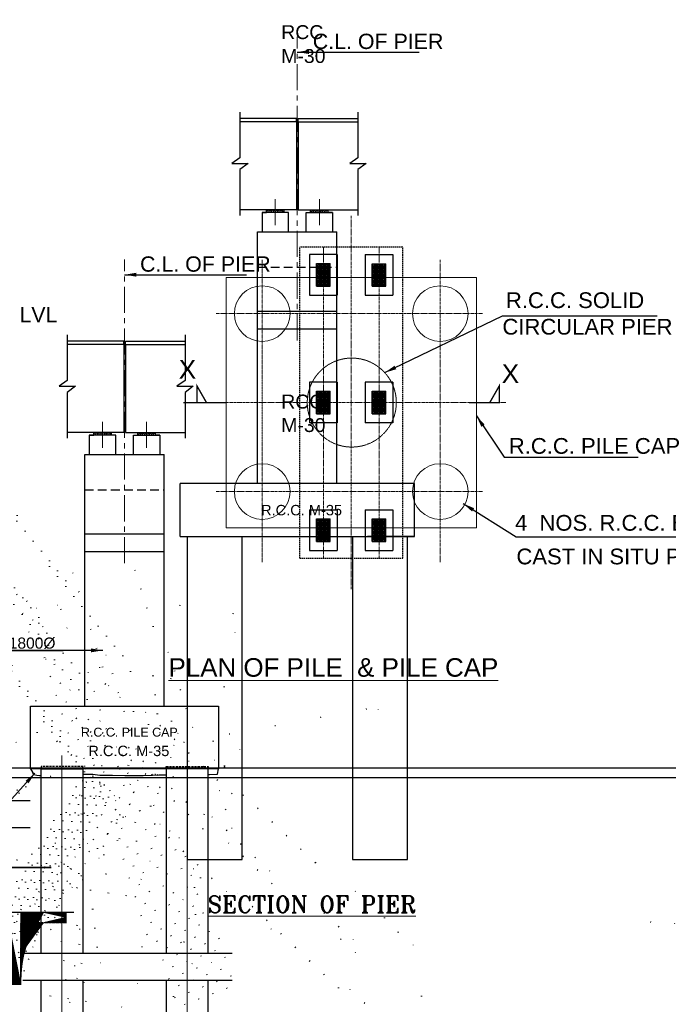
# Model space of a CAD drawing. Header units: inches. Extents: x 4599583 to 400123529, y 1639131 to 28133222513.
# Tile 8 of 86: x 4721669 to 4768288, y 28132821706 to 28132892537. Entities that reach past the tile are written whole.
import ezdxf

# ---------------------------------------------------------------- set-up
doc = ezdxf.new("R2010")
doc.units = ezdxf.units.IN
doc.header["$MEASUREMENT"] = 0
for name, pattern in [('CENTER', [2, 1.25, -0.25, 0.25, -0.25]), ('DASHED', [0.75, 0.5, -0.25]), ('DASHED2', [0.375, 0.25, -0.125]), ('HIDDEN', [0.375, 0.25, -0.125])]:
    doc.linetypes.add(name, pattern=pattern)
for name, color, linetype, lineweight in [('CEN', 3, 'CENTER', 13), ('SYM', 8, 'Continuous', 5), ('TITLE', 10, 'Continuous', 15)]:
    doc.layers.add(name, color=color, linetype=linetype, lineweight=lineweight)
for name, color, linetype in [('CENTER', 3, 'CENTER'), ('CHAINAGE', 7, 'Continuous'), ('CHNGE', 31, 'Continuous'), ('STRUCTURE', 7, 'Continuous'), ('TEX', 6, 'Continuous'), ('text', 7, 'Continuous')]:
    doc.layers.add(name, color=color, linetype=linetype)
doc.styles.add('03', font='romant.shx')
doc.styles.add('ARIAL', font='arial.ttf')
doc.styles.add('ROMANS', font='arial.ttf')
doc.styles.get("Standard").update_dxf_attribs({"font": 'arial.ttf'})
doc.linetypes.add('ZIGZAG', pattern='A,0.0001,-0.2,[131,ltypeshp.shx,S=0.2,R=0,X=-0.2,Y=0],-0.4,[131,ltypeshp.shx,S=0.2,R=180,X=0.2,Y=0],-0.2', length=0.8001000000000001)
doc.dimstyles.new('ROMANS', dxfattribs={"dimtxt": 1000, "dimasz": 850, "dimexe": 100, "dimexo": 100, "dimgap": 25, "dimtad": 1, "dimdec": 0, "dimzin": 9, "dimdsep": 46, "dimtxsty": 'ROMANS', "dimcen": 325, "dimclrd": 4, "dimclre": 4, "dimclrt": 6, "dimadec": 0, "dimazin": 0, "dimtfac": 1, "dimtdec": 0, "dimtmove": 0, "dimatfit": 3, "dimfxl": 1, "dimtolj": 1, "dimtzin": 9, "dimarcsym": 0})

# ---------------------------------------------------------------- blocks, each defined once
blk = doc.blocks.new('BN')
at = {"layer": 'CHAINAGE', "linetype": 'HIDDEN', "ltscale": 100}
blk.add_line((948848.6828196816, -1337180.460882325), (948848.6828196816, -1331589.763207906), dxfattribs=at)
at = {"layer": 'CHNGE', "linetype": 'HIDDEN', "ltscale": 100}
blk.add_line((946998.6828196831, -1337180.460882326), (946998.6828196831, -1331589.763207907), dxfattribs=at)
blk.add_line((946998.6828196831, -1337180.460882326), (946998.6828196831, -1331589.763207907), dxfattribs=at)
at = {"layer": 'STRUCTURE', "color": 0, "linetype": 'HIDDEN', "lineweight": 25, "ltscale": 100}
blk.add_line((948848.6828196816, -1331589.763207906), (946998.6828196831, -1331589.763207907), dxfattribs=at)
at = {"layer": 'STRUCTURE', "linetype": 'HIDDEN', "lineweight": 25, "ltscale": 100}
for p, q in [((948848.6828196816, -1337180.460882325), (948848.6828196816, -1331589.763207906)), ((946998.6828196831, -1337180.460882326), (948848.6828196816, -1337180.460882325))]:
    blk.add_line(p, q, dxfattribs=at)

msp = doc.modelspace()

# ---------------------------------------------------------------- hatches: boundary and pattern name
h = msp.add_hatch()
h.set_pattern_fill('ANGLE', color=256, scale=475.2, style=0)
h.set_pattern_definition([(180, (3815369.096184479, 28134607567.21101), (0, 130.6799999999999), [95.03999999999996, -35.64]), (90, (3815369.096184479, 28134607567.21101), (130.68, 7.999999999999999e-15), [95.03999999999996, -35.63999999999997])])
h.paths.add_polyline_path([(4740670.916420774, 28132878859.37636), (4739403.716420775, 28132878859.37636), (4739403.716420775, 28132878669.29636), (4740670.916420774, 28132878669.29636)])
h = msp.add_hatch()
h.set_pattern_fill('ANGLE', color=256, scale=475.2, style=0)
h.set_pattern_definition([(0, (5667875.307263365, 28134607567.21101), (0, 130.6799999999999), [95.03999999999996, -35.64]), (90, (5667875.307263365, 28134607567.21101), (-130.68, 7.999999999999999e-15), [95.03999999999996, -35.63999999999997])])
h.paths.add_polyline_path([(4742573.487027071, 28132878859.37636), (4743840.687027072, 28132878859.37636), (4743840.687027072, 28132878669.29636), (4742573.487027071, 28132878669.29636)])
h = msp.add_hatch()
h.set_pattern_fill('ANGLE', color=256, scale=475.2, style=0)
h.set_pattern_definition([(180, (3802953.472583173, 28134591548.14913), (0, 130.6799999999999), [95.03999999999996, -35.64]), (90, (3802953.472583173, 28134591548.14913), (130.68, 7.999999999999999e-15), [95.03999999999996, -35.63999999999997])])
h.paths.add_polyline_path([(4728255.292819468, 28132862840.31446), (4726988.092819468, 28132862840.31446), (4726988.092819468, 28132862650.23446), (4728255.292819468, 28132862650.23446)])
h = msp.add_hatch()
h.set_pattern_fill('ANGLE', color=256, scale=475.2, style=0)
h.set_pattern_definition([(0, (5655459.683662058, 28134591548.14913), (0, 130.6799999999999), [95.03999999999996, -35.64]), (90, (5655459.683662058, 28134591548.14913), (-130.68, 7.999999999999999e-15), [95.03999999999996, -35.63999999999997])])
h.paths.add_polyline_path([(4730157.863425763, 28132862840.31446), (4731425.063425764, 28132862840.31446), (4731425.063425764, 28132862650.23446), (4730157.863425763, 28132862650.23446)])
at = {"layer": 'CHNGE', "ltscale": 20}
h = msp.add_hatch(dxfattribs=at)
h.set_pattern_fill('ANSI31', color=256, scale=2100, style=0)
h.set_pattern_definition([(45, (11622480820.99469, 48107768255.20455), (-185.6155300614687, 185.6155300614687), [])])
h.paths.add_polyline_path([(4707650.578149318, 28132828344.63838), (4704578.510417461, 28132828344.63838), (4704578.510417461, 28132827594.63838), (4707650.578149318, 28132827594.63838)])
h.paths.add_polyline_path([(4708700.578149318, 28132828344.63838), (4707650.578149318, 28132828344.63838), (4707650.578149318, 28132827594.63838), (4708700.578149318, 28132827423.7175)])
h.paths.add_polyline_path([(4708700.578149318, 28132827423.7175), (4707650.578149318, 28132827594.63838), (4707650.578149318, 28132823094.63838), (4712750.578149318, 28132823094.63838), (4712750.578149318, 28132827594.63838), (4711700.578149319, 28132827594.63838), (4711700.578149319, 28132823844.63838), (4708700.578149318, 28132823844.63838)])
h.paths.add_polyline_path([(4712750.578149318, 28132828344.63838), (4711700.578149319, 28132828344.63838), (4711700.578149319, 28132827594.63838), (4712750.578149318, 28132827594.63838)])
h.paths.add_polyline_path([(4716650.578149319, 28132828344.63838), (4712750.578149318, 28132828344.63838), (4712750.578149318, 28132827594.63838), (4716650.578149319, 28132827594.63838)])
h.paths.add_polyline_path([(4717700.578149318, 28132828344.63838), (4716650.578149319, 28132828344.63838), (4716650.578149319, 28132827594.63838), (4717700.578149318, 28132827603.58006)])
h.paths.add_polyline_path([(4717700.578149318, 28132827603.58006), (4716650.578149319, 28132827594.63838), (4716650.578149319, 28132823094.63838), (4721750.578149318, 28132823094.63838), (4721750.578149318, 28132827594.63838), (4720700.578149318, 28132827594.63838), (4720700.578149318, 28132823844.63838), (4717700.578149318, 28132823844.63838)])
h.paths.add_polyline_path([(4721750.578149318, 28132828344.63838), (4720700.578149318, 28132828344.63838), (4720700.578149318, 28132827594.63838), (4721750.578149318, 28132827594.63838)])
h.paths.add_polyline_path([(4725037.579240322, 28132828344.63838), (4721750.578149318, 28132828344.63838), (4721750.578149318, 28132827594.63838), (4725037.579240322, 28132827594.63838)])
at = {"layer": 'STRUCTURE'}
h = msp.add_hatch(dxfattribs=at)
h.set_pattern_fill('ANGLE', color=8, scale=374.99625, angle=-270.0000000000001, style=0)
h.set_pattern_definition([(90, (4729677.185656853, 28132195949.24013), (-103.12396875, 1.579e-13), [74.99925000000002, -28.12471875]), (180, (4729677.185656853, 28132195949.24013), (-1.642e-13, -103.12396875), [74.99925000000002, -28.12471875])])
h.paths.add_polyline_path([(4743004.194614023, 28132874455.30816), (4743004.194614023, 28132873879.35203), (4743991.507403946, 28132873879.35203), (4743991.507403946, 28132874986.66109), (4743542.858158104, 28132874986.66109, -0.1281787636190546)])
h.paths.add_polyline_path([(4743004.194614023, 28132874986.66109), (4743004.194614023, 28132874455.30816, 0.128178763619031), (4743542.858158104, 28132874986.66109)])
h.paths.add_polyline_path([(4743004.194614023, 28132873879.35203), (4743004.194614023, 28132873361.67734), (4743991.507403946, 28132873361.67734), (4743991.507403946, 28132873879.35203)])
h = msp.add_hatch(dxfattribs=at)
h.set_pattern_fill('ANGLE', color=8, scale=374.99625, angle=-270.0000000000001, style=0)
h.set_pattern_definition([(90, (4733677.14565685, 28132195947.91178), (-103.12396875, 1.579e-13), [74.99925000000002, -28.12471875]), (180, (4733677.14565685, 28132195947.91178), (-1.642e-13, -103.12396875), [74.99925000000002, -28.12471875])])
h.paths.add_polyline_path([(4747004.154614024, 28132874453.9798), (4747004.154614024, 28132873878.02367), (4747991.467403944, 28132873878.02367), (4747991.467403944, 28132874985.33273), (4747542.818158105, 28132874985.33273, -0.1281787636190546)])
h.paths.add_polyline_path([(4747004.154614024, 28132874985.33273), (4747004.154614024, 28132874453.9798, 0.128178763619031), (4747542.818158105, 28132874985.33273)])
h.paths.add_polyline_path([(4747004.154614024, 28132873878.02367), (4747004.154614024, 28132873360.34898), (4747991.467403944, 28132873360.34898), (4747991.467403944, 28132873878.02367)])
h = msp.add_hatch(dxfattribs=at)
h.set_pattern_fill('ANGLE', color=8, scale=374.99625, angle=-270.0000000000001, style=0)
h.set_pattern_definition([(90, (4729677.185656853, 28132186767.9366), (-103.12396875, 1.579e-13), [74.99925000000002, -28.12471875]), (180, (4729677.185656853, 28132186767.9366), (-1.642e-13, -103.12396875), [74.99925000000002, -28.12471875])])
h.paths.add_polyline_path([(4743004.194614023, 28132865274.00464), (4743004.194614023, 28132864698.0485), (4743991.507403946, 28132864698.0485), (4743991.507403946, 28132865805.35755), (4743542.858158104, 28132865805.35755, -0.1281787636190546)])
h.paths.add_polyline_path([(4743004.194614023, 28132865805.35755), (4743004.194614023, 28132865274.00464, 0.128178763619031), (4743542.858158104, 28132865805.35755)])
h.paths.add_polyline_path([(4743004.194614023, 28132864698.0485), (4743004.194614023, 28132864180.3738), (4743991.507403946, 28132864180.3738), (4743991.507403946, 28132864698.0485)])
h = msp.add_hatch(dxfattribs=at)
h.set_pattern_fill('ANGLE', color=8, scale=374.99625, angle=-270.0000000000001, style=0)
h.set_pattern_definition([(90, (4733677.145656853, 28132186767.9366), (-103.12396875, 1.579e-13), [74.99925000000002, -28.12471875]), (180, (4733677.145656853, 28132186767.9366), (-1.642e-13, -103.12396875), [74.99925000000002, -28.12471875])])
h.paths.add_polyline_path([(4747004.154614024, 28132865274.00464), (4747004.154614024, 28132864698.0485), (4747991.467403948, 28132864698.0485), (4747991.467403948, 28132865805.35755), (4747542.818158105, 28132865805.35755, -0.1281787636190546)])
h.paths.add_polyline_path([(4747004.154614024, 28132865805.35755), (4747004.154614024, 28132865274.00464, 0.128178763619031), (4747542.818158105, 28132865805.35755)])
h.paths.add_polyline_path([(4747004.154614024, 28132864698.0485), (4747004.154614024, 28132864180.3738), (4747991.467403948, 28132864180.3738), (4747991.467403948, 28132864698.0485)])
h = msp.add_hatch(dxfattribs=at)
h.set_pattern_fill('ANGLE', color=8, scale=374.99625, angle=-270.0000000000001, style=0)
h.set_pattern_definition([(90, (4729677.185656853, 28132177586.63307), (-103.12396875, 1.579e-13), [74.99925000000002, -28.12471875]), (180, (4729677.185656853, 28132177586.63307), (-1.642e-13, -103.12396875), [74.99925000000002, -28.12471875])])
h.paths.add_polyline_path([(4743004.194614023, 28132856092.7011), (4743004.194614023, 28132855516.74497), (4743991.507403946, 28132855516.74497), (4743991.507403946, 28132856624.05402), (4743542.858158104, 28132856624.05402, -0.1281787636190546)])
h.paths.add_polyline_path([(4743004.194614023, 28132856624.05402), (4743004.194614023, 28132856092.7011, 0.128178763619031), (4743542.858158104, 28132856624.05402)])
h.paths.add_polyline_path([(4743004.194614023, 28132855516.74497), (4743004.194614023, 28132854999.07027), (4743991.507403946, 28132854999.07027), (4743991.507403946, 28132855516.74497)])
h = msp.add_hatch(dxfattribs=at)
h.set_pattern_fill('ANGLE', color=8, scale=374.99625, angle=-270.0000000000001, style=0)
h.set_pattern_definition([(90, (4733677.14565685, 28132177583.58969), (-103.12396875, 1.579e-13), [74.99925000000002, -28.12471875]), (180, (4733677.14565685, 28132177583.58969), (-1.642e-13, -103.12396875), [74.99925000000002, -28.12471875])])
h.paths.add_polyline_path([(4747004.154614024, 28132856089.65772), (4747004.154614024, 28132855513.70159), (4747991.467403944, 28132855513.70159), (4747991.467403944, 28132856621.01064), (4747542.818158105, 28132856621.01064, -0.1281787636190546)])
h.paths.add_polyline_path([(4747004.154614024, 28132856621.01064), (4747004.154614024, 28132856089.65772, 0.128178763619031), (4747542.818158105, 28132856621.01064)])
h.paths.add_polyline_path([(4747004.154614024, 28132855513.70159), (4747004.154614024, 28132854996.02689), (4747991.467403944, 28132854996.02689), (4747991.467403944, 28132855513.70159)])
at = {"layer": 'SYM'}
h = msp.add_hatch(dxfattribs=at)
h.set_pattern_fill('AR-CONC', color=256, scale=120, style=0)
h.set_pattern_definition([(50, (11622495026.79466, 48107747061.76062), (860.7122191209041, -75.30256197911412), [90, -990]), (355, (11622495026.79466, 48107747061.76062), (-166.5016003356, 902.6305604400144), [72.00000000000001, -792.0000000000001]), (100.4513999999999, (11622495098.52067, 48107747055.48541), (694.2112580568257, 827.3274504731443), [76.48822799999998, -841.3705343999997]), (46.1842, (11622495026.79466, 48107747301.76063), (1280.689258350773, -198.6228171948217), [135, -1485]), (96.63559999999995, (11622495133.51875, 48107747285.20866), (1121.595246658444, 1168.94144508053), [114.7323455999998, -1262.055599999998]), (351.1842000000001, (11622495026.79466, 48107747301.76063), (1121.594334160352, 1168.942321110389), [108, -1188]), (21, (11622495146.79466, 48107747241.76062), (716.2884625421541, -483.1426687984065), [90, -990]), (326, (11622495146.79466, 48107747241.76062), (291.9783983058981, 870.1800540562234), [71.99999999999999, -791.9999999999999]), (71.45140000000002, (11622495206.48534, 48107747201.49869), (1008.267154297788, 387.0365960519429), [76.48822800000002, -841.3705344]), (37.50000000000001, (11622495026.79466, 48107747061.76062), (14.5918263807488, 399.4726245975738), [0, -782.3999999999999, 0, -804, 0, -795.0000000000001]), (7.500000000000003, (11622495026.79466, 48107747061.76062), (315.6834449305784, 473.2940542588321), [0, -458.3999999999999, 0, -764.4, 0, -302.9999999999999]), (327.5, (11622494759.19466, 48107747061.76062), (640.5869234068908, -27.06584608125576), [0, -300, 0, -936, 0, -1242]), (317.5, (11622494639.19466, 48107747061.76062), (699.8234032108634, 120.1259787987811), [0, -390, 0, -621.6, 0, -882])])
h.paths.add_polyline_path([(4722606.378122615, 28132838651.19446), (4722156.378122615, 28132838651.19446), (4722267.927990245, 28132838247.34373), (4722298.771374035, 28132838196.06125), (4722500.28519659, 28132838175.27657), (4722606.378122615, 28132838175.27657)])
h.paths.add_polyline_path([(4731606.378122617, 28132838651.19446), (4726206.378122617, 28132838651.19446), (4726206.378122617, 28132838258.41533), (4726936.765352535, 28132838258.41533), (4727436.020237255, 28132838196.06125), (4728342.551243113, 28132838196.06125), (4729216.247995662, 28132838175.27657), (4730235.559471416, 28132838175.27657), (4730622.033886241, 28132838196.06125), (4731079.683965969, 28132838216.84595), (4731606.378122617, 28132838203.49701)])
h.paths.add_polyline_path([(4735656.378122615, 28132838651.19446), (4735206.378122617, 28132838651.19446), (4735206.378122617, 28132838240.91322), (4735319.824728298, 28132838242.41756), (4735457.479505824, 28132838250.88333)])

# ---------------------------------------------------------------- linework, layer by layer
at = {"ltscale": 800}
for p, q in [((4737500.652239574, 28132885878.32067), (4737500.652239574, 28132882603.29361)), ((4741558.841723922, 28132885432.97635), (4737500.652239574, 28132885432.97635)), ((4741558.841723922, 28132885195.37635), (4741558.841723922, 28132885432.97635)), ((4741685.561723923, 28132885195.37635), (4741685.561723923, 28132885432.97635)), ((4741685.561723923, 28132885432.97635), (4745973.21355081, 28132885432.97635)), ((4745973.21355081, 28132885878.32067), (4745973.21355081, 28132882603.29361)), ((4741558.841723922, 28132885195.37635), (4737500.652239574, 28132885195.37635)), ((4741558.841723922, 28132885195.37635), (4741558.841723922, 28132878859.37636)), ((4741685.561723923, 28132885195.37635), (4741685.561723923, 28132878859.37636)), ((4741685.561723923, 28132885195.37635), (4745973.21355081, 28132885195.37635)), ((4737500.652239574, 28132882603.29361), (4736921.131074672, 28132882196.50039)), ((4745973.21355081, 28132882603.29361), (4745388.343989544, 28132882196.50039)), ((4736921.131074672, 28132882196.50039), (4738097.709890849, 28132882196.50039)), ((4738097.709890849, 28132882196.50039), (4737500.652239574, 28132881748.28942)), ((4745388.343989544, 28132882196.50039), (4746560.40266184, 28132882196.50039)), ((4746560.40266184, 28132882196.50039), (4745973.21355081, 28132881748.28942)), ((4737500.652239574, 28132881748.28942), (4737500.652239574, 28132878458.01214)), ((4745973.21355081, 28132881748.28942), (4745973.21355081, 28132878458.01214)), ((4741558.841723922, 28132878859.37636), (4737500.652239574, 28132878859.37636)), ((4741685.561723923, 28132878859.37636), (4745973.213550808, 28132878859.37636)), ((4725085.028638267, 28132869859.25879), (4725085.028638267, 28132866584.23173)), ((4733557.589949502, 28132869859.25879), (4733557.589949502, 28132866584.23173)), ((4729143.218122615, 28132869413.91447), (4725085.028638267, 28132869413.91447)), ((4729143.218122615, 28132869176.31446), (4725085.028638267, 28132869176.31446)), ((4729143.218122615, 28132869176.31446), (4729143.218122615, 28132869413.91447)), ((4729143.218122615, 28132869176.31446), (4729143.218122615, 28132862840.31446)), ((4729269.938122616, 28132869176.31446), (4729269.938122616, 28132869413.91447)), ((4729269.938122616, 28132869413.91447), (4733557.589949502, 28132869413.91447)), ((4729269.938122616, 28132869176.31446), (4729269.938122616, 28132862840.31446)), ((4729269.938122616, 28132869176.31446), (4733557.589949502, 28132869176.31446)), ((4725085.028638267, 28132866584.23173), (4724505.507473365, 28132866177.4385)), ((4733557.589949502, 28132866584.23173), (4732972.720388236, 28132866177.4385)), ((4724505.507473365, 28132866177.4385), (4725682.086289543, 28132866177.4385)), ((4725682.086289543, 28132866177.4385), (4725085.028638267, 28132865729.22753)), ((4725085.028638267, 28132865729.22753), (4725085.028638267, 28132862438.95025)), ((4732972.720388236, 28132866177.4385), (4734144.779060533, 28132866177.4385)), ((4734144.779060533, 28132866177.4385), (4733557.589949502, 28132865729.22753)), ((4733557.589949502, 28132865729.22753), (4733557.589949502, 28132862438.95025)), ((4729143.218122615, 28132862840.31446), (4725085.028638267, 28132862840.31446)), ((4729269.938122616, 28132862840.31446), (4733557.589949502, 28132862840.31446)), ((4733207.20172392, 28132855368.65635), (4733207.20172392, 28132859170.25635)), ((4750037.20172392, 28132855368.65635), (4750037.20172392, 28132859170.25635)), ((4741622.20172392, 28132855368.65635), (4750037.20172392, 28132855368.65635)), ((4743602.20172392, 28132855368.65635), (4747562.20172392, 28132855368.65635)), ((4750037.20172392, 28132855368.65635), (4746671.201723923, 28132855368.65635)), ((4722456.378122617, 28132843151.19446), (4726355.378122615, 28132843151.19446))]:
    msp.add_line(p, q, dxfattribs=at)
for p, q in [((4740987.716420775, 28132878669.29636), (4739086.916420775, 28132878669.29636)), ((4739086.916420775, 28132878669.29636), (4739086.916420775, 28132877275.37635)), ((4739086.916420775, 28132878669.29636), (4739403.716420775, 28132878669.29636)), ((4739403.716420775, 28132878669.29636), (4739403.716420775, 28132878859.37636)), ((4740670.916420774, 28132878859.37636), (4739403.716420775, 28132878859.37636)), ((4740670.916420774, 28132878669.29636), (4740670.916420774, 28132878859.37636)), ((4740987.716420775, 28132878669.29636), (4740670.916420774, 28132878669.29636)), ((4740987.716420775, 28132877275.37635), (4740987.716420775, 28132878669.29636)), ((4742256.687027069, 28132877275.37635), (4742256.687027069, 28132878669.29636)), ((4742256.687027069, 28132878669.29636), (4744157.487027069, 28132878669.29636)), ((4742256.687027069, 28132878669.29636), (4742573.487027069, 28132878669.29636)), ((4742573.487027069, 28132878669.29636), (4742573.487027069, 28132878859.37636)), ((4742573.487027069, 28132878859.37636), (4743840.687027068, 28132878859.37636)), ((4743840.687027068, 28132878669.29636), (4743840.687027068, 28132878859.37636)), ((4744157.487027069, 28132878669.29636), (4743840.687027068, 28132878669.29636)), ((4744157.487027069, 28132878669.29636), (4744157.487027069, 28132877275.37635)), ((4738771.001723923, 28132877275.37635), (4744473.401723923, 28132877275.37635)), ((4738771.001723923, 28132871572.97635), (4738771.001723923, 28132877275.37635)), ((4744473.401723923, 28132871572.97635), (4744473.401723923, 28132877275.37635)), ((4738771.001723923, 28132871572.97635), (4744473.401723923, 28132871572.97635)), ((4738771.001723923, 28132859170.25635), (4738771.001723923, 28132871572.97635)), ((4744473.401723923, 28132859170.25635), (4744473.401723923, 28132871572.97635)), ((4738771.001723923, 28132870305.77635), (4744473.401723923, 28132870305.77635)), ((4726988.092819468, 28132862650.23446), (4726988.092819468, 28132862840.31446)), ((4728255.292819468, 28132862840.31446), (4726988.092819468, 28132862840.31446)), ((4728255.292819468, 28132862650.23446), (4728255.292819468, 28132862840.31446)), ((4730157.863425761, 28132862650.23446), (4730157.863425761, 28132862840.31446)), ((4730157.863425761, 28132862840.31446), (4731425.063425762, 28132862840.31446)), ((4731425.063425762, 28132862650.23446), (4731425.063425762, 28132862840.31446)), ((4728572.092819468, 28132862650.23446), (4726671.292819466, 28132862650.23446)), ((4726671.292819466, 28132862650.23446), (4726671.292819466, 28132861256.31446)), ((4726671.292819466, 28132862650.23446), (4726988.092819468, 28132862650.23446)), ((4728572.092819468, 28132862650.23446), (4728255.292819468, 28132862650.23446)), ((4728572.092819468, 28132861256.31446), (4728572.092819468, 28132862650.23446)), ((4729841.063425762, 28132861256.31446), (4729841.063425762, 28132862650.23446)), ((4729841.063425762, 28132862650.23446), (4731741.863425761, 28132862650.23446)), ((4729841.063425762, 28132862650.23446), (4730157.863425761, 28132862650.23446)), ((4731741.863425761, 28132862650.23446), (4731425.063425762, 28132862650.23446)), ((4731741.863425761, 28132862650.23446), (4731741.863425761, 28132861256.31446)), ((4726355.378122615, 28132861256.31446), (4732057.778122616, 28132861256.31446)), ((4726355.378122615, 28132855553.91447), (4726355.378122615, 28132861256.31446)), ((4732057.778122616, 28132855553.91447), (4732057.778122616, 28132861256.31446)), ((4750037.20172392, 28132859170.25635), (4733207.20172392, 28132859170.25635)), ((4750037.20172392, 28132859170.25635), (4733207.20172392, 28132859170.25635)), ((4726355.378122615, 28132855553.91447), (4732057.778122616, 28132855553.91447)), ((4726355.378122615, 28132843151.19446), (4726355.378122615, 28132855553.91447)), ((4732057.778122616, 28132843151.19446), (4732057.778122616, 28132855553.91447)), ((4733207.20172392, 28132855368.65635), (4750037.20172392, 28132855368.65635)), ((4726355.378122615, 28132854286.71446), (4732057.778122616, 28132854286.71446))]:
    msp.add_line(p, q)
at = {"linetype": 'DASHED2', "ltscale": 2500}
for p, q in [((4738771.001723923, 28132874740.97635), (4744473.401723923, 28132874740.97635)), ((4726355.378122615, 28132858721.91447), (4732057.778122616, 28132858721.91447))]:
    msp.add_line(p, q, dxfattribs=at)
at = {"linetype": 'ZIGZAG', "ltscale": 1500}
for p, q in [((4707381.883365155, 28132836373.83656), (4722427.483674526, 28132836373.83656)), ((4707381.883365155, 28132834419.03796), (4722427.483674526, 28132834419.03796)), ((4721887.683338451, 28132825390.27221), (4736933.283647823, 28132825390.27221)), ((4721887.683338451, 28132823435.47361), (4736933.283647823, 28132823435.47361))]:
    msp.add_line(p, q, dxfattribs=at)
at = {"linetype": 'Continuous', "lineweight": 9, "ltscale": 100}
msp.add_lwpolyline([(4736497.921008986, 28132855992.95568), (4754497.741008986, 28132855992.95568), (4754497.741008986, 28132873992.77568), (4736497.921008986, 28132873992.77568)], close=True, dxfattribs=at)
at = {"const_width": 99.99899999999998}
for points in [[(4736497.921008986, 28132864992.86568), (4734415.033431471, 28132864992.86568), (4734415.033431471, 28132866181.57395), (4735110.174322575, 28132864962.86598)], [(4753969.746288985, 28132864992.86568), (4756134.633046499, 28132864992.86568), (4756134.633046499, 28132866181.57395), (4755439.492155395, 28132864962.86598)]]:
    msp.add_lwpolyline(points, dxfattribs=at)
for points in [[(4722456.378122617, 28132838651.19446), (4722685.128436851, 28132838247.34373), (4722898.771374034, 28132838196.06125), (4722898.771374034, 28132838196.06125), (4723100.28519659, 28132838175.27657), (4723206.378122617, 28132838175.27657)], [(4735206.378122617, 28132838240.91322), (4735319.824728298, 28132838242.41756), (4735882.654875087, 28132838250.88333), (4735956.378122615, 28132838651.19446)], [(4726206.378122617, 28132838258.41533), (4726936.765352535, 28132838258.41533), (4727436.020237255, 28132838196.06125), (4728342.551243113, 28132838196.06125), (4729216.247995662, 28132838175.27657), (4730535.559471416, 28132838175.27657), (4731222.033886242, 28132838196.06125), (4731679.683965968, 28132838216.84595), (4732206.378122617, 28132838203.49701)]]:
    msp.add_lwpolyline(points)
at = {"linetype": 'Continuous', "lineweight": 9, "ltscale": 100}
for centre in [(4739097.895008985, 28132871392.80168), (4751897.767008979, 28132871392.80168), (4739097.895008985, 28132858592.92967), (4751897.767008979, 28132858592.92967)]:
    msp.add_circle(centre, 1999.979999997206, dxfattribs=at)
at = {"linetype": 'HIDDEN', "lineweight": 9, "ltscale": 100}
msp.add_circle((4745538.830598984, 28132864992.86568), 3199.968000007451, dxfattribs=at)
at = {"layer": 'CEN', "color": 0, "ltscale": 1500}
for p, q in [((4741622.20172392, 28132869466.45222), (4741622.201723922, 28132891293.99377)), ((4729206.578122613, 28132853447.39033), (4729206.578122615, 28132875274.93188)), ((4727621.692819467, 28132861741.59446), (4727621.692819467, 28132863708.69289)), ((4730791.463425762, 28132861741.59446), (4730791.463425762, 28132863708.69289))]:
    msp.add_line(p, q, dxfattribs=at)
at = {"layer": 'CEN', "ltscale": 1500}
for p, q in [((4740037.316420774, 28132877760.65635), (4740037.316420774, 28132879727.75478)), ((4743207.087027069, 28132877760.65635), (4743207.087027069, 28132879727.75478))]:
    msp.add_line(p, q, dxfattribs=at)
at = {"layer": 'CEN', "ltscale": 150}
for p, q in [((4745497.831008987, 28132878417.52321), (4745497.831008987, 28132851568.20814)), ((4743497.851008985, 28132853811.58214), (4743497.851008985, 28132876174.14921)), ((4747497.811008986, 28132853811.58214), (4747497.811008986, 28132876174.14921)), ((4751897.767008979, 28132875251.10757), (4751897.767008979, 28132853518.40799)), ((4735795.287789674, 28132871392.80168), (4754925.449368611, 28132871392.80168)), ((4734374.033841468, 28132864992.86568), (4756621.628176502, 28132864992.86568)), ((4735795.287789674, 28132858592.92967), (4754925.449368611, 28132858592.92967))]:
    msp.add_line(p, q, dxfattribs=at)
at = {"layer": 'CEN', "ltscale": 45}
msp.add_line((4739097.895008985, 28132875251.10757), (4739097.895008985, 28132853518.40799), dxfattribs=at)
at = {"layer": 'CEN', "color": 0, "ltscale": 30}
for p, q in [((4733706.378122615, 28132810908.5279), (4733706.378122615, 28132840032.83646)), ((4724706.378122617, 28132810908.5279), (4724706.378122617, 28132839611.61289))]:
    msp.add_line(p, q, dxfattribs=at)
at = {"layer": 'CENTER', "color": 3, "linetype": 'Continuous'}
msp.add_line((4733436.487661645, 28132864992.86568), (4736497.921008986, 28132864992.86568), dxfattribs=at)
at = {"layer": 'CENTER', "color": 0, "linetype": 'Continuous'}
msp.add_lwpolyline([(4599583.245159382, 28133045717.4615), (4917789.681113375, 28133045717.4615), (4917789.681113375, 28132837989.55218), (4599583.245159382, 28132837989.55218)], close=True, dxfattribs=at)
at = {"layer": 'CHAINAGE', "linetype": 'ByBlock'}
for p, q in [((4742497.861008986, 28132875639.27084), (4742497.861008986, 28132872709.06759)), ((4744497.841008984, 28132875639.27084), (4742497.861008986, 28132875639.27084)), ((4744497.841008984, 28132875639.27084), (4744497.841008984, 28132872709.06759)), ((4746497.821008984, 28132875639.27084), (4748497.801008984, 28132875639.27084)), ((4746497.821008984, 28132875639.27084), (4746497.821008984, 28132872709.06759)), ((4748497.801008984, 28132875639.27084), (4748497.801008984, 28132872709.06759)), ((4742497.861008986, 28132872709.06759), (4744497.841008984, 28132872709.06759)), ((4746497.821008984, 28132872709.06759), (4748497.801008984, 28132872709.06759)), ((4744497.841008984, 28132866457.96731), (4742497.861008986, 28132866457.96731)), ((4742497.861008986, 28132866457.96731), (4742497.861008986, 28132863527.76405)), ((4744497.841008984, 28132866457.96731), (4744497.841008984, 28132863527.76405)), ((4748497.801008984, 28132866457.96731), (4746497.821008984, 28132866457.96731)), ((4746497.821008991, 28132866457.96731), (4746497.821008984, 28132863527.76405)), ((4748497.801008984, 28132866457.96731), (4748497.801008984, 28132863527.76405)), ((4744497.841008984, 28132863527.76405), (4742497.861008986, 28132863527.76405)), ((4748497.801008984, 28132863527.76405), (4746497.821008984, 28132863527.76405)), ((4742497.861008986, 28132857276.66377), (4744497.841008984, 28132857276.66377)), ((4742497.861008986, 28132857276.66377), (4742497.861008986, 28132854346.46052)), ((4744497.841008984, 28132857276.66377), (4744497.841008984, 28132854346.46052)), ((4746497.821008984, 28132857276.66377), (4748497.801008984, 28132857276.66377)), ((4746497.821008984, 28132857276.66377), (4746497.821008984, 28132854346.46052)), ((4748497.801008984, 28132857276.66377), (4748497.801008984, 28132854346.46052)), ((4742497.861008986, 28132854346.46052), (4744497.841008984, 28132854346.46052)), ((4746497.821008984, 28132854346.46052), (4748497.801008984, 28132854346.46052))]:
    msp.add_line(p, q, dxfattribs=at)
at = {"layer": 'CHNGE', "color": 50}
msp.add_lwpolyline([(4600293.868862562, 28133045006.8378), (4917079.057410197, 28133045006.8378), (4917079.057410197, 28132838700.17588), (4600293.868862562, 28132838700.17588)], close=True, dxfattribs=at)
at = {"layer": 'CHNGE', "color": 0, "linetype": 'DASHED', "ltscale": 300}
for points in [[(4726206.378122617, 28132838801.19446), (4723206.378122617, 28132838801.19446), (4723206.378122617, 28132838651.19446), (4726206.378122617, 28132838651.19446)], [(4732206.378122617, 28132838801.19446), (4735206.378122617, 28132838801.19446), (4735206.378122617, 28132838651.19446), (4732206.378122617, 28132838651.19446)]]:
    msp.add_lwpolyline(points, close=True, dxfattribs=at)
at = {"layer": 'STRUCTURE', "color": 253}
for p, q in [((4743004.194614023, 28132874986.66109), (4743991.507403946, 28132874986.66109)), ((4743004.194614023, 28132873361.67734), (4743004.194614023, 28132874986.66109)), ((4743991.507403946, 28132873361.67734), (4743991.507403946, 28132874986.66109)), ((4747004.154614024, 28132874985.33273), (4747991.467403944, 28132874985.33273)), ((4747004.154614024, 28132873360.34898), (4747004.154614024, 28132874985.33273)), ((4747991.467403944, 28132873360.34898), (4747991.467403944, 28132874985.33273)), ((4743004.194614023, 28132873361.67734), (4743991.507403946, 28132873361.67734)), ((4747004.154614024, 28132873360.34898), (4747991.467403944, 28132873360.34898)), ((4743004.194614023, 28132865805.35755), (4743991.507403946, 28132865805.35755)), ((4743004.194614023, 28132864180.3738), (4743004.194614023, 28132865805.35755)), ((4743991.507403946, 28132864180.3738), (4743991.507403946, 28132865805.35755)), ((4747004.154614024, 28132865805.35755), (4747991.467403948, 28132865805.35755)), ((4747004.154614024, 28132864180.3738), (4747004.154614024, 28132865805.35755)), ((4747991.467403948, 28132864180.3738), (4747991.467403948, 28132865805.35755)), ((4743004.194614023, 28132864180.3738), (4743991.507403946, 28132864180.3738)), ((4747004.154614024, 28132864180.3738), (4747991.467403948, 28132864180.3738)), ((4743004.194614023, 28132856624.05402), (4743991.507403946, 28132856624.05402)), ((4743004.194614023, 28132854999.07027), (4743004.194614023, 28132856624.05402)), ((4743991.507403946, 28132854999.07027), (4743991.507403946, 28132856624.05402)), ((4747004.154614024, 28132856621.01064), (4747991.467403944, 28132856621.01064)), ((4747004.154614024, 28132854996.02689), (4747004.154614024, 28132856621.01064)), ((4747991.467403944, 28132854996.02689), (4747991.467403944, 28132856621.01064)), ((4743004.194614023, 28132854999.07027), (4743991.507403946, 28132854999.07027)), ((4747004.154614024, 28132854996.02689), (4747991.467403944, 28132854996.02689))]:
    msp.add_line(p, q, dxfattribs=at)
at = {"layer": 'TEX', "color": 0, "ltscale": 20}
msp.add_line((4720700.578149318, 28132828344.63838), (4725037.579240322, 28132828344.63838), dxfattribs=at)
msp.add_lwpolyline([(4722456.378122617, 28132843151.19446), (4735956.378122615, 28132843151.19446), (4735956.378122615, 28132838651.19446), (4722456.378122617, 28132838651.19446)], close=True, dxfattribs=at)
for points in [[(4723206.378122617, 28132825390.27221), (4723206.378122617, 28132838651.19446), (4726206.378122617, 28132838651.19446), (4726206.378122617, 28132825390.27221)], [(4735206.378122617, 28132825390.27221), (4735206.378122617, 28132838651.19446), (4732206.378122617, 28132838651.19446), (4732206.378122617, 28132825390.27221)], [(4726206.378122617, 28132823435.47361), (4726206.378122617, 28132812861.07403), (4723206.378122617, 28132812861.07403), (4723206.378122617, 28132823435.47361)], [(4732206.378122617, 28132823435.47361), (4732206.378122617, 28132812861.07403), (4735206.378122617, 28132812861.07403), (4735206.378122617, 28132823435.47361)]]:
    msp.add_lwpolyline(points, dxfattribs=at)
at = {"layer": 'text', "linetype": 'ByBlock'}
msp.add_line((4723558.083501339, 28132828344.63838), (4725559.514531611, 28132828344.63838), dxfattribs=at)
at = {"layer": 'text'}
for points in [[(4733702.201723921, 28132855368.65635), (4733702.201723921, 28132847331.82472)], [(4737662.20172392, 28132849890.20934), (4737662.20172392, 28132855368.65635)], [(4745582.20172392, 28132855368.65635), (4745582.20172392, 28132847331.82472)], [(4749542.20172392, 28132849890.20934), (4749542.20172392, 28132855368.65635)], [(4749542.20172392, 28132849890.20934), (4749542.20172392, 28132855299.70601)], [(4749542.20172392, 28132840447.8078), (4749542.20172392, 28132849942.58818)], [(4733702.201723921, 28132847331.82472), (4733702.201723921, 28132832123.82436), (4737662.20172392, 28132832123.82436), (4737662.20172392, 28132849890.20934)], [(4745582.20172392, 28132847331.82472), (4745582.20172392, 28132832123.82436), (4749542.20172392, 28132832123.82436), (4749542.20172392, 28132849236.66072)]]:
    msp.add_lwpolyline(points, dxfattribs=at)

# ---------------------------------------------------------------- block references
at = {"layer": 'CHNGE', "xscale": 3.99995999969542, "yscale": 3.999961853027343, "zscale": 3.99996}
msp.add_blockref('BN', (953841.0166776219, 28138202479.93846), dxfattribs=at)

# ---------------------------------------------------------------- texts
at = {"ltscale": 800, "char_height": 1100, "width": 44849.30822679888, "attachment_point": 1}
for insert in [(4742734.382684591, 28132891528.92339), (4730318.759083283, 28132875509.86151)]:
    msp.add_mtext('C.L. OF PIER', dxfattribs=dict(at, insert=insert))
at = {"insert": (4724383.091881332, 28132871871.98763), "char_height": 1100, "width": 44849.30822679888, "attachment_point": 3}
msp.add_mtext('FORMATION LVL', dxfattribs=at)
at = {"layer": 'text', "color": 0, "style": 'ARIAL'}
for s, p in [('RCC', (4740467.13665742, 28132891141.39374)), ('M-30', (4740467.13665742, 28132889423.77372)), ('RCC', (4740467.136657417, 28132864565.04288)), ('M-30', (4740467.136657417, 28132862875.46027))]:
    msp.add_text(s, height=1000, dxfattribs=at).set_placement(p)
at = {"layer": 'text', "color": 6, "style": 'ROMANS'}
for s, p in [('R.C.C. SOLID', (4756618.994133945, 28132871791.26675)), (' CIRCULAR PIER', (4755925.458555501, 28132869883.06997)), ('R.C.C. PILE CAP', (4756825.915371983, 28132861307.90603)), ('4  NOS. R.C.C. BORED ', (4757271.896552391, 28132855774.73286)), ('CAST IN SITU PILES', (4757373.615304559, 28132853354.99316))]:
    msp.add_text(s, height=1133.322, dxfattribs=at).set_placement(p)
at = {"layer": 'text', "style": 'ROMANS'}
for s, height, p in [('R.C.C. SOLID CIRCULAR PIER 1800%%C', 799.999998, (4704615.64811598, 28132847290.45304)), ('R.C.C. PILE CAP', 639.9999984, (4726070.745937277, 28132840963.31575))]:
    msp.add_text(s, height=height, dxfattribs=at).set_placement(p)
at = {"layer": 'text', "color": 0, "char_height": 750, "width": 7451.789111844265, "attachment_point": 1}
for insert in [(4739018.532580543, 28132857630.65574), (4726602.908979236, 28132840308.10162)]:
    msp.add_mtext('R.C.C. M-35', dxfattribs=dict(at, insert=insert))
at = {"layer": 'TITLE', "color": 200, "linetype": 'Continuous', "style": 'ROMANS'}
for s, p in [('X', (4733105.57375142, 28132866720.95831)), ('X', (4756319.258831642, 28132866412.34079)), ('%%UPLAN OF PILE  & PILE CAP', (4732366.604473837, 28132845272.05431))]:
    msp.add_text(s, height=1333.32, dxfattribs=at).set_placement(p)
at = {"layer": 'TITLE', "color": 0, "insert": (4750140.213322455, 28132829497.33654), "char_height": 1200, "width": 17097.71428571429, "attachment_point": 3, "style": '03'}
msp.add_mtext('{\\LSECTION OF PIER}', dxfattribs=at)

# ---------------------------------------------------------------- leaders
at = {"ltscale": 800}
for points in [[(4741622.201723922, 28132890208.61473), (4750386.931971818, 28132890208.61473)], [(4729206.578122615, 28132874189.55285), (4737971.308370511, 28132874189.55285)], [(4696847.158326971, 28132847166.01111), (4724788.505163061, 28132847166.01111)], [(4727645.637204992, 28132847166.01111), (4705400.198320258, 28132847166.01111)], [(4722766.761896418, 28132838325.2151), (4720250.976494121, 28132835558.11115), (4705688.899147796, 28132835558.11115)], [(4698490.349875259, 28132831550.01869), (4723931.002693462, 28132831550.01869)]]:
    msp.add_leader(points, dimstyle='ROMANS', override={"dimtad": 0, "dimclrd": 256, "dimfxl": 300, "dimfxlon": 1}, dxfattribs=at)
at = {"layer": 'CENTER', "color": 0, "linetype": 'Continuous'}
for points in [[(4747905.374764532, 28132867146.76074), (4756373.250103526, 28132871228.64021), (4767494.340996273, 28132871228.64021)], [(4754497.741008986, 28132864030.68655), (4756489.608220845, 28132861065.55154), (4766123.186775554, 28132861065.55154)], [(4753536.387737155, 28132857726.46342), (4757362.18861571, 28132855336.44837), (4768843.465324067, 28132855336.44837)]]:
    msp.add_leader(points, dimstyle='ROMANS', override={"dimlfac": 0.3333333, "dimfxl": 100, "dimfxlon": 1}, dxfattribs=at)
at = {"layer": 'text'}
msp.add_leader([(4723931.002693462, 28132831550.01869), (4698490.349875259, 28132831550.01869)], dimstyle='ROMANS', override={"dimasz": 500, "dimgap": 15, "dimtad": 0}, dxfattribs=at)

doc.saveas('drawing.dxf')
